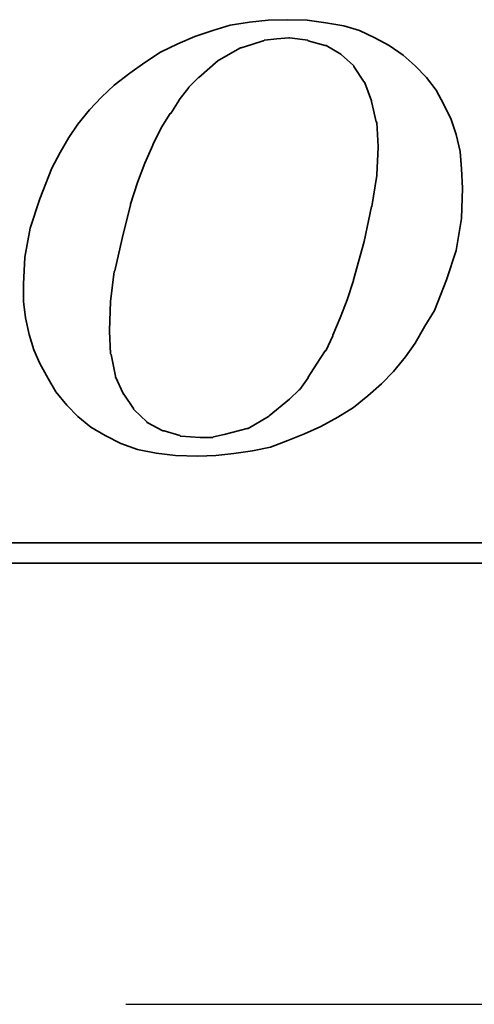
# Model space of a CAD drawing. Header units: millimetres. Extents: x -35 to 371, y -58 to 75.
# Tile 49 of 123: x 117.73 to 118.89, y 0 to 2.5. Entities that reach past the tile are written whole.
import ezdxf

# ---------------------------------------------------------------- set-up
doc = ezdxf.new("R2010")
doc.units = ezdxf.units.MM
doc.linetypes.add('CENTER', pattern=[2, 1.25, -0.25, 0.25, -0.25])
for name, color, linetype in [('CL', 1, 'CENTER'), ('DIM', 4, 'Continuous'), ('layer 1', 7, 'Continuous')]:
    doc.layers.add(name, color=color, linetype=linetype)

# ---------------------------------------------------------------- blocks, each defined once
blk = doc.blocks.new('TBI MOTION logo(完整正式版)')
at = {"layer": 'layer 1', "color": 22, "lineweight": 35}
for points, knots in [([(35.79625, -6.98375), (35.79625, -6.98375), (36.23125, -7.43875), (36.23125, -7.43875), (36.23125, -7.43875), (36.23125, -7.43875), (36.75625, -7.87125), (36.75625, -7.87125), (36.75625, -7.87125), (36.75625, -7.87125), (37.33125, -8.20375), (37.33125, -8.20375), (37.33125, -8.20375), (37.33125, -8.20375), (37.95625, -8.51875), (37.95625, -8.51875), (37.95625, -8.51875), (37.95625, -8.51875), (38.62625, -8.75875), (38.62625, -8.75875), (38.62625, -8.75875), (38.62625, -8.75875), (39.37125, -8.90375), (39.37125, -8.90375), (39.37125, -8.90375), (39.37125, -8.90375), (40.14125, -8.99875), (40.14125, -8.99875), (40.14125, -8.99875), (40.14125, -8.99875), (41.02625, -9.02375), (41.02625, -9.02375), (41.02625, -9.02375), (41.02625, -9.02375), (41.74625, -8.99875), (41.74625, -8.99875), (41.74625, -8.99875), (41.74625, -8.99875), (42.46625, -8.92375), (42.46625, -8.92375), (42.46625, -8.92375), (42.46625, -8.92375), (43.21125, -8.80625), (43.21125, -8.80625), (43.21125, -8.80625), (43.21125, -8.80625), (43.93125, -8.66375), (43.93125, -8.66375), (43.93125, -8.66375), (43.93125, -8.66375), (44.62625, -8.39875), (44.62625, -8.39875), (44.62625, -8.39875), (44.62625, -8.39875), (45.29625, -8.13375), (45.29625, -8.13375), (45.29625, -8.13375), (45.29625, -8.13375), (45.94625, -7.84375), (45.94625, -7.84375), (45.94625, -7.84375), (45.94625, -7.84375), (46.61625, -7.46375), (46.61625, -7.46375), (46.61625, -7.46375), (46.61625, -7.46375), (47.24125, -7.07875), (47.24125, -7.07875), (47.24125, -7.07875), (47.24125, -7.07875), (47.81625, -6.62375), (47.81625, -6.62375), (47.81625, -6.62375), (47.81625, -6.62375), (48.36875, -6.14375), (48.36875, -6.14375), (48.36875, -6.14375), (48.36875, -6.14375), (48.84625, -5.64125), (48.84625, -5.64125), (48.84625, -5.64125), (48.84625, -5.64125), (49.32625, -5.06375), (49.32625, -5.06375), (49.32625, -5.06375), (49.32625, -5.06375), (49.71125, -4.51374), (49.71125, -4.51374), (49.71125, -4.51374), (49.71125, -4.51374), (50.09625, -3.83874), (50.09625, -3.83874), (50.09625, -3.83874), (50.09625, -3.83874), (50.48125, -3.21374), (50.48125, -3.21374), (50.48125, -3.21374), (50.48125, -3.21374), (50.96125, -1.99125), (50.96125, -1.99125), (50.96125, -1.99125), (50.96125, -1.99125), (51.34375, -0.81875), (51.34375, -0.81875), (51.34375, -0.81875), (51.34375, -0.81875), (51.56125, 0.45624), (51.56125, 0.45624), (51.56125, 0.45624), (51.56125, 0.45624), (51.60625, 1.67624), (51.60625, 1.67624), (51.60625, 1.67624), (51.60625, 1.67624), (51.56125, 2.44625), (51.56125, 2.44625), (51.56125, 2.44625), (51.56125, 2.44625), (51.51125, 3.14125), (51.51125, 3.14125), (51.51125, 3.14125), (51.51125, 3.14125), (51.34375, 3.81125), (51.34375, 3.81125), (51.34375, 3.81125), (51.34375, 3.81125), (51.15125, 4.41125), (51.15125, 4.41125), (51.15125, 4.41125), (51.15125, 4.41125), (50.86125, 5.01125), (50.86125, 5.01125), (50.86125, 5.01125), (50.86125, 5.01125), (50.55125, 5.58875), (50.55125, 5.58875), (50.55125, 5.58875), (50.55125, 5.58875), (50.16625, 6.09125), (50.16625, 6.09125), (50.16625, 6.09125), (50.16625, 6.09125), (49.71125, 6.54875), (49.71125, 6.54875), (49.71125, 6.54875), (49.71125, 6.54875), (49.23125, 6.98125), (49.23125, 6.98125), (49.23125, 6.98125), (49.23125, 6.98125), (48.67875, 7.36625), (48.67875, 7.36625), (48.67875, 7.36625), (48.67875, 7.36625), (48.10375, 7.67625), (48.10375, 7.67625), (48.10375, 7.67625), (48.10375, 7.67625), (47.48125, 7.96375), (47.48125, 7.96375), (47.48125, 7.96375), (47.48125, 7.96375), (46.85625, 8.15625), (46.85625, 8.15625), (46.85625, 8.15625), (46.85625, 8.15625), (46.13625, 8.27624), (46.13625, 8.27624), (46.13625, 8.27624), (46.13625, 8.27624), (45.39125, 8.37125), (45.39125, 8.37125), (45.39125, 8.37125), (45.39125, 8.37125), (44.62625, 8.39624), (44.62625, 8.39624), (44.62625, 8.39624), (44.62625, 8.39624), (43.83625, 8.37125), (43.83625, 8.37125), (43.83625, 8.37125), (43.83625, 8.37125), (43.09125, 8.30125), (43.09125, 8.30125), (43.09125, 8.30125), (43.09125, 8.30125), (42.32125, 8.18125), (42.32125, 8.18125), (42.32125, 8.18125), (42.32125, 8.18125), (41.62875, 7.96375), (41.62875, 7.96375), (41.62875, 7.96375), (41.62875, 7.96375), (40.90625, 7.72625), (40.90625, 7.72625), (40.90625, 7.72625), (40.90625, 7.72625), (40.23624, 7.43625), (40.23624, 7.43625), (40.23624, 7.43625), (40.23624, 7.43625), (39.54124, 7.10125), (39.54124, 7.10125), (39.54124, 7.10125), (39.54124, 7.10125), (38.91625, 6.69125), (38.91625, 6.69125), (38.91625, 6.69125), (38.91625, 6.69125), (38.31625, 6.26125), (38.31625, 6.26125), (38.31625, 6.26125), (38.31625, 6.26125), (37.69125, 5.78125), (37.69125, 5.78125), (37.69125, 5.78125), (37.69125, 5.78125), (37.18625, 5.30125), (37.18625, 5.30125), (37.18625, 5.30125), (37.18625, 5.30125), (36.70625, 4.79624), (36.70625, 4.79624), (36.70625, 4.79624), (36.70625, 4.79624), (36.23125, 4.22125), (36.23125, 4.22125), (36.23125, 4.22125), (36.23125, 4.22125), (35.87124, 3.69375), (35.87124, 3.69375), (35.87124, 3.69375), (35.87124, 3.69375), (35.53125, 3.09125), (35.53125, 3.09125), (35.53125, 3.09125), (35.53125, 3.09125), (35.19875, 2.47125), (35.19875, 2.47125), (35.19875, 2.47125), (35.19875, 2.47125), (34.71625, 1.24625), (34.71625, 1.24625), (34.71625, 1.24625), (34.71625, 1.24625), (34.33125, 0.06874), (34.33125, 0.06874), (34.33125, 0.06874), (34.33125, 0.06874), (34.11625, -1.07875), (34.11625, -1.07875), (34.11625, -1.07875), (34.11625, -1.07875), (34.07125, -2.15875), (34.07125, -2.15875), (34.07125, -2.15875), (34.07125, -2.15875), (34.07125, -2.85375), (34.07125, -2.85375), (34.07125, -2.85375), (34.07125, -2.85375), (34.14125, -3.50375), (34.14125, -3.50375), (34.14125, -3.50375), (34.14125, -3.50375), (34.28625, -4.17375), (34.28625, -4.17375), (34.28625, -4.17375), (34.28625, -4.17375), (34.47625, -4.77624), (34.47625, -4.77624), (34.47625, -4.77624), (34.47625, -4.77624), (34.71625, -5.32625), (34.71625, -5.32625), (34.71625, -5.32625), (34.71625, -5.32625), (35.05375, -5.92875), (35.05375, -5.92875), (35.05375, -5.92875), (35.05375, -5.92875), (35.36375, -6.45375), (35.36375, -6.45375), (35.36375, -6.45375), (35.36375, -6.45375), (35.79625, -6.98375), (35.79625, -6.98375)], [0, 0, 0, 0, 0.01388889, 0.01388889, 0.01388889, 0.01388889, 0.02777778, 0.02777778, 0.02777778, 0.02777778, 0.04166667, 0.04166667, 0.04166667, 0.04166667, 0.05555556, 0.05555556, 0.05555556, 0.05555556, 0.06944444, 0.06944444, 0.06944444, 0.06944444, 0.08333333, 0.08333333, 0.08333333, 0.08333333, 0.09722222, 0.09722222, 0.09722222, 0.09722222, 0.11111111, 0.11111111, 0.11111111, 0.11111111, 0.125, 0.125, 0.125, 0.125, 0.13888889, 0.13888889, 0.13888889, 0.13888889, 0.15277778, 0.15277778, 0.15277778, 0.15277778, 0.16666667, 0.16666667, 0.16666667, 0.16666667, 0.18055556, 0.18055556, 0.18055556, 0.18055556, 0.19444444, 0.19444444, 0.19444444, 0.19444444, 0.20833333, 0.20833333, 0.20833333, 0.20833333, 0.22222222, 0.22222222, 0.22222222, 0.22222222, 0.23611111, 0.23611111, 0.23611111, 0.23611111, 0.25, 0.25, 0.25, 0.25, 0.26388889, 0.26388889, 0.26388889, 0.26388889, 0.27777778, 0.27777778, 0.27777778, 0.27777778, 0.29166667, 0.29166667, 0.29166667, 0.29166667, 0.30555556, 0.30555556, 0.30555556, 0.30555556, 0.31944444, 0.31944444, 0.31944444, 0.31944444, 0.33333333, 0.33333333, 0.33333333, 0.33333333, 0.34722222, 0.34722222, 0.34722222, 0.34722222, 0.36111111, 0.36111111, 0.36111111, 0.36111111, 0.375, 0.375, 0.375, 0.375, 0.38888889, 0.38888889, 0.38888889, 0.38888889, 0.40277778, 0.40277778, 0.40277778, 0.40277778, 0.41666667, 0.41666667, 0.41666667, 0.41666667, 0.43055556, 0.43055556, 0.43055556, 0.43055556, 0.44444444, 0.44444444, 0.44444444, 0.44444444, 0.45833333, 0.45833333, 0.45833333, 0.45833333, 0.47222222, 0.47222222, 0.47222222, 0.47222222, 0.48611111, 0.48611111, 0.48611111, 0.48611111, 0.5, 0.5, 0.5, 0.5, 0.51388889, 0.51388889, 0.51388889, 0.51388889, 0.52777778, 0.52777778, 0.52777778, 0.52777778, 0.54166667, 0.54166667, 0.54166667, 0.54166667, 0.55555556, 0.55555556, 0.55555556, 0.55555556, 0.56944444, 0.56944444, 0.56944444, 0.56944444, 0.58333333, 0.58333333, 0.58333333, 0.58333333, 0.59722222, 0.59722222, 0.59722222, 0.59722222, 0.61111111, 0.61111111, 0.61111111, 0.61111111, 0.625, 0.625, 0.625, 0.625, 0.63888889, 0.63888889, 0.63888889, 0.63888889, 0.65277778, 0.65277778, 0.65277778, 0.65277778, 0.66666667, 0.66666667, 0.66666667, 0.66666667, 0.68055556, 0.68055556, 0.68055556, 0.68055556, 0.69444444, 0.69444444, 0.69444444, 0.69444444, 0.70833333, 0.70833333, 0.70833333, 0.70833333, 0.72222222, 0.72222222, 0.72222222, 0.72222222, 0.73611111, 0.73611111, 0.73611111, 0.73611111, 0.75, 0.75, 0.75, 0.75, 0.76388889, 0.76388889, 0.76388889, 0.76388889, 0.77777778, 0.77777778, 0.77777778, 0.77777778, 0.79166667, 0.79166667, 0.79166667, 0.79166667, 0.80555556, 0.80555556, 0.80555556, 0.80555556, 0.81944444, 0.81944444, 0.81944444, 0.81944444, 0.83333333, 0.83333333, 0.83333333, 0.83333333, 0.84722222, 0.84722222, 0.84722222, 0.84722222, 0.86111111, 0.86111111, 0.86111111, 0.86111111, 0.875, 0.875, 0.875, 0.875, 0.88888889, 0.88888889, 0.88888889, 0.88888889, 0.90277778, 0.90277778, 0.90277778, 0.90277778, 0.91666667, 0.91666667, 0.91666667, 0.91666667, 0.93055556, 0.93055556, 0.93055556, 0.93055556, 0.94444444, 0.94444444, 0.94444444, 0.94444444, 0.95833333, 0.95833333, 0.95833333, 0.95833333, 0.97222222, 0.97222222, 0.97222222, 0.97222222, 0.98611111, 0.98611111, 0.98611111, 0.98611111, 1, 1, 1, 1]), ([(38.33875, 1.03124), (38.33875, 1.03124), (38.62625, 1.89625), (38.62625, 1.89625), (38.62625, 1.89625), (38.62625, 1.89625), (38.91625, 2.66375), (38.91625, 2.66375), (38.91625, 2.66375), (38.91625, 2.66375), (39.22625, 3.38125), (39.22625, 3.38125), (39.22625, 3.38125), (39.22625, 3.38125), (39.22625, 3.40624), (39.22625, 3.40624), (39.22625, 3.40624), (39.22625, 3.40624), (39.56124, 4.07624), (39.56124, 4.07624), (39.56124, 4.07624), (39.56124, 4.07624), (39.92125, 4.65125), (39.92125, 4.65125), (39.92125, 4.65125), (39.92125, 4.65125), (39.94625, 4.65125), (39.94625, 4.65125), (39.94625, 4.65125), (39.94625, 4.65125), (40.28125, 5.17875), (40.28125, 5.17875), (40.28125, 5.17875), (40.28125, 5.17875), (40.28125, 5.20375), (40.28125, 5.20375), (40.28125, 5.20375), (40.28125, 5.20375), (40.66875, 5.68625), (40.66875, 5.68625), (40.66875, 5.68625), (40.66875, 5.68625), (40.66875, 5.70625), (40.66875, 5.70625), (40.66875, 5.70625), (40.66875, 5.70625), (41.05124, 6.09125), (41.05124, 6.09125), (41.05124, 6.09125), (41.05124, 6.09125), (41.07625, 6.09125), (41.07625, 6.09125), (41.07625, 6.09125), (41.07625, 6.09125), (41.84125, 6.76625), (41.84125, 6.76625), (41.84125, 6.76625), (41.84125, 6.76625), (41.86625, 6.78625), (41.86625, 6.78625), (41.86625, 6.78625), (41.86625, 6.78625), (42.73125, 7.26624), (42.73125, 7.26624), (42.73125, 7.26624), (42.73125, 7.26624), (42.75625, 7.26624), (42.75625, 7.26624), (42.75625, 7.26624), (42.75625, 7.26624), (43.18625, 7.41125), (43.18625, 7.41125), (43.18625, 7.41125), (43.18625, 7.41125), (43.64125, 7.55625), (43.64125, 7.55625), (43.64125, 7.55625), (43.64125, 7.55625), (43.66625, 7.55625), (43.66625, 7.55625), (43.66625, 7.55625), (43.66625, 7.55625), (43.69125, 7.58124), (43.69125, 7.58124), (43.69125, 7.58124), (43.69125, 7.58124), (44.19125, 7.62625), (44.19125, 7.62625), (44.19125, 7.62625), (44.19125, 7.62625), (44.67125, 7.67625), (44.67125, 7.67625), (44.67125, 7.67625), (44.67125, 7.67625), (44.69625, 7.67625), (44.69625, 7.67625), (44.69625, 7.67625), (44.69625, 7.67625), (45.41875, 7.58124), (45.41875, 7.58124), (45.41875, 7.58124), (45.41875, 7.58124), (45.44125, 7.55625), (45.44125, 7.55625), (45.44125, 7.55625), (45.44125, 7.55625), (46.11125, 7.36625), (46.11125, 7.36625), (46.11125, 7.36625), (46.11125, 7.36625), (46.13625, 7.36625), (46.13625, 7.36625), (46.13625, 7.36625), (46.13625, 7.36625), (46.15875, 7.36625), (46.15875, 7.36625), (46.15875, 7.36625), (46.15875, 7.36625), (46.73625, 7.02624), (46.73625, 7.02624), (46.73625, 7.02624), (46.73625, 7.02624), (46.76125, 7.00624), (46.76125, 7.00624), (46.76125, 7.00624), (46.76125, 7.00624), (47.24125, 6.57124), (47.24125, 6.57124), (47.24125, 6.57124), (47.24125, 6.57124), (47.26625, 6.54875), (47.26625, 6.54875), (47.26625, 6.54875), (47.26625, 6.54875), (47.26625, 6.52375), (47.26625, 6.52375), (47.26625, 6.52375), (47.26625, 6.52375), (47.67375, 5.89875), (47.67375, 5.89875), (47.67375, 5.89875), (47.67375, 5.89875), (47.69625, 5.89875), (47.69625, 5.89875), (47.69625, 5.89875), (47.69625, 5.89875), (47.69625, 5.87625), (47.69625, 5.87625), (47.69625, 5.87625), (47.69625, 5.87625), (47.96125, 5.15625), (47.96125, 5.15625), (47.96125, 5.15625), (47.96125, 5.15625), (47.96125, 5.13125), (47.96125, 5.13125), (47.96125, 5.13125), (47.96125, 5.13125), (48.15125, 4.31875), (48.15125, 4.31875), (48.15125, 4.31875), (48.15125, 4.31875), (48.17625, 4.31875), (48.17625, 4.31875), (48.17625, 4.31875), (48.17625, 4.31875), (48.17625, 4.29125), (48.17625, 4.29125), (48.17625, 4.29125), (48.17625, 4.29125), (48.22625, 3.33125), (48.22625, 3.33125), (48.22625, 3.33125), (48.22625, 3.33125), (48.22625, 3.30875), (48.22625, 3.30875), (48.22625, 3.30875), (48.22625, 3.30875), (48.17625, 2.20624), (48.17625, 2.20624), (48.17625, 2.20624), (48.17625, 2.20624), (48.17625, 2.18124), (48.17625, 2.18124), (48.17625, 2.18124), (48.17625, 2.18124), (47.98375, 0.93624), (47.98375, 0.93624), (47.98375, 0.93624), (47.98375, 0.93624), (47.96125, 0.93624), (47.96125, 0.93624), (47.96125, 0.93624), (47.96125, 0.93624), (47.67375, -0.45874), (47.67375, -0.45874), (47.67375, -0.45874), (47.67375, -0.45874), (47.24125, -1.99125), (47.24125, -1.99125), (47.24125, -1.99125), (47.24125, -1.99125), (47.24125, -2.01874), (47.24125, -2.01874), (47.24125, -2.01874), (47.24125, -2.01874), (47.00125, -2.78375), (47.00125, -2.78375), (47.00125, -2.78375), (47.00125, -2.78375), (46.71125, -3.50375), (46.71125, -3.50375), (46.71125, -3.50375), (46.71125, -3.50375), (46.42625, -4.19875), (46.42625, -4.19875), (46.42625, -4.19875), (46.42625, -4.19875), (46.42625, -4.22375), (46.42625, -4.22375), (46.42625, -4.22375), (46.42625, -4.22375), (46.13625, -4.82374), (46.13625, -4.82374), (46.13625, -4.82374), (46.13625, -4.82374), (46.11125, -4.82374), (46.11125, -4.82374), (46.11125, -4.82374), (46.11125, -4.82374), (45.77625, -5.35125), (45.77625, -5.35125), (45.77625, -5.35125), (45.77625, -5.35125), (45.44125, -5.87875), (45.44125, -5.87875), (45.44125, -5.87875), (45.44125, -5.87875), (45.44125, -5.90375), (45.44125, -5.90375), (45.44125, -5.90375), (45.44125, -5.90375), (45.10625, -6.35875), (45.10625, -6.35875), (45.10625, -6.35875), (45.10625, -6.35875), (45.08125, -6.38375), (45.08125, -6.38375), (45.08125, -6.38375), (45.08125, -6.38375), (44.69625, -6.74375), (44.69625, -6.74375), (44.69625, -6.74375), (44.69625, -6.74375), (43.88375, -7.41625), (43.88375, -7.41625), (43.88375, -7.41625), (43.88375, -7.41625), (43.85625, -7.43875), (43.85625, -7.43875), (43.85625, -7.43875), (43.85625, -7.43875), (43.04125, -7.91875), (43.04125, -7.91875), (43.04125, -7.91875), (43.04125, -7.91875), (43.01625, -7.91875), (43.01625, -7.91875), (43.01625, -7.91875), (43.01625, -7.91875), (42.99625, -7.91875), (42.99625, -7.91875), (42.99625, -7.91875), (42.99625, -7.91875), (42.08125, -8.15875), (42.08125, -8.15875), (42.08125, -8.15875), (42.08125, -8.15875), (41.65125, -8.25625), (41.65125, -8.25625), (41.65125, -8.25625), (41.65125, -8.25625), (41.62875, -8.27875), (41.62875, -8.27875), (41.62875, -8.27875), (41.62875, -8.27875), (41.60125, -8.27875), (41.60125, -8.27875), (41.60125, -8.27875), (41.60125, -8.27875), (41.12125, -8.27875), (41.12125, -8.27875), (41.12125, -8.27875), (41.12125, -8.27875), (40.35624, -8.23125), (40.35624, -8.23125), (40.35624, -8.23125), (40.35624, -8.23125), (40.33125, -8.23125), (40.33125, -8.23125), (40.33125, -8.23125), (40.33125, -8.23125), (40.30625, -8.20375), (40.30625, -8.20375), (40.30625, -8.20375), (40.30625, -8.20375), (39.68375, -8.01375), (39.68375, -8.01375), (39.68375, -8.01375), (39.68375, -8.01375), (39.66124, -8.01375), (39.66124, -8.01375), (39.66124, -8.01375), (39.66124, -8.01375), (39.63625, -8.01375), (39.63625, -8.01375), (39.63625, -8.01375), (39.63625, -8.01375), (39.01125, -7.67875), (39.01125, -7.67875), (39.01125, -7.67875), (39.01125, -7.67875), (38.98875, -7.65375), (38.98875, -7.65375), (38.98875, -7.65375), (38.98875, -7.65375), (38.48625, -7.17375), (38.48625, -7.17375), (38.48625, -7.17375), (38.48625, -7.17375), (38.45875, -7.14875), (38.45875, -7.14875), (38.45875, -7.14875), (38.45875, -7.14875), (38.45875, -7.12875), (38.45875, -7.12875), (38.45875, -7.12875), (38.45875, -7.12875), (38.07625, -6.54875), (38.07625, -6.54875), (38.07625, -6.54875), (38.07625, -6.54875), (38.05125, -6.54875), (38.05125, -6.54875), (38.05125, -6.54875), (38.05125, -6.54875), (38.05125, -6.52875), (38.05125, -6.52875), (38.05125, -6.52875), (38.05125, -6.52875), (37.74125, -5.85375), (37.74125, -5.85375), (37.74125, -5.85375), (37.74125, -5.85375), (37.74125, -5.82875), (37.74125, -5.82875), (37.74125, -5.82875), (37.74125, -5.82875), (37.57375, -4.96875), (37.57375, -4.96875), (37.57375, -4.96875), (37.57375, -4.96875), (37.54625, -4.94375), (37.54625, -4.94375), (37.54625, -4.94375), (37.54625, -4.94375), (37.50125, -4.03375), (37.50125, -4.03375), (37.50125, -4.03375), (37.50125, -4.03375), (37.50125, -4.00875), (37.50125, -4.00875), (37.50125, -4.00875), (37.50125, -4.00875), (37.54625, -2.85375), (37.54625, -2.85375), (37.54625, -2.85375), (37.54625, -2.85375), (37.69125, -1.65875), (37.69125, -1.65875), (37.69125, -1.65875), (37.69125, -1.65875), (37.71624, -1.63375), (37.71624, -1.63375), (37.71624, -1.63375), (37.71624, -1.63375), (38.00375, -0.33875), (38.00375, -0.33875), (38.00375, -0.33875), (38.00375, -0.33875), (38.33875, 1.00624), (38.33875, 1.00624), (38.33875, 1.00624), (38.33875, 1.00624), (38.33875, 1.03124), (38.33875, 1.03124)], [0, 0, 0, 0, 0.01010101, 0.01010101, 0.01010101, 0.01010101, 0.02020202, 0.02020202, 0.02020202, 0.02020202, 0.03030303, 0.03030303, 0.03030303, 0.03030303, 0.04040404, 0.04040404, 0.04040404, 0.04040404, 0.05050505, 0.05050505, 0.05050505, 0.05050505, 0.06060606, 0.06060606, 0.06060606, 0.06060606, 0.07070707, 0.07070707, 0.07070707, 0.07070707, 0.08080808, 0.08080808, 0.08080808, 0.08080808, 0.09090909, 0.09090909, 0.09090909, 0.09090909, 0.1010101, 0.1010101, 0.1010101, 0.1010101, 0.11111111, 0.11111111, 0.11111111, 0.11111111, 0.12121212, 0.12121212, 0.12121212, 0.12121212, 0.13131313, 0.13131313, 0.13131313, 0.13131313, 0.14141414, 0.14141414, 0.14141414, 0.14141414, 0.15151515, 0.15151515, 0.15151515, 0.15151515, 0.16161616, 0.16161616, 0.16161616, 0.16161616, 0.17171717, 0.17171717, 0.17171717, 0.17171717, 0.18181818, 0.18181818, 0.18181818, 0.18181818, 0.19191919, 0.19191919, 0.19191919, 0.19191919, 0.2020202, 0.2020202, 0.2020202, 0.2020202, 0.21212121, 0.21212121, 0.21212121, 0.21212121, 0.22222222, 0.22222222, 0.22222222, 0.22222222, 0.23232323, 0.23232323, 0.23232323, 0.23232323, 0.24242424, 0.24242424, 0.24242424, 0.24242424, 0.25252525, 0.25252525, 0.25252525, 0.25252525, 0.26262626, 0.26262626, 0.26262626, 0.26262626, 0.27272727, 0.27272727, 0.27272727, 0.27272727, 0.28282828, 0.28282828, 0.28282828, 0.28282828, 0.29292929, 0.29292929, 0.29292929, 0.29292929, 0.3030303, 0.3030303, 0.3030303, 0.3030303, 0.31313131, 0.31313131, 0.31313131, 0.31313131, 0.32323232, 0.32323232, 0.32323232, 0.32323232, 0.33333333, 0.33333333, 0.33333333, 0.33333333, 0.34343434, 0.34343434, 0.34343434, 0.34343434, 0.35353535, 0.35353535, 0.35353535, 0.35353535, 0.36363636, 0.36363636, 0.36363636, 0.36363636, 0.37373737, 0.37373737, 0.37373737, 0.37373737, 0.38383838, 0.38383838, 0.38383838, 0.38383838, 0.39393939, 0.39393939, 0.39393939, 0.39393939, 0.4040404, 0.4040404, 0.4040404, 0.4040404, 0.41414141, 0.41414141, 0.41414141, 0.41414141, 0.42424242, 0.42424242, 0.42424242, 0.42424242, 0.43434343, 0.43434343, 0.43434343, 0.43434343, 0.44444444, 0.44444444, 0.44444444, 0.44444444, 0.45454545, 0.45454545, 0.45454545, 0.45454545, 0.46464646, 0.46464646, 0.46464646, 0.46464646, 0.47474747, 0.47474747, 0.47474747, 0.47474747, 0.48484848, 0.48484848, 0.48484848, 0.48484848, 0.49494949, 0.49494949, 0.49494949, 0.49494949, 0.50505051, 0.50505051, 0.50505051, 0.50505051, 0.51515152, 0.51515152, 0.51515152, 0.51515152, 0.52525253, 0.52525253, 0.52525253, 0.52525253, 0.53535354, 0.53535354, 0.53535354, 0.53535354, 0.54545455, 0.54545455, 0.54545455, 0.54545455, 0.55555556, 0.55555556, 0.55555556, 0.55555556, 0.56565657, 0.56565657, 0.56565657, 0.56565657, 0.57575758, 0.57575758, 0.57575758, 0.57575758, 0.58585859, 0.58585859, 0.58585859, 0.58585859, 0.5959596, 0.5959596, 0.5959596, 0.5959596, 0.60606061, 0.60606061, 0.60606061, 0.60606061, 0.61616162, 0.61616162, 0.61616162, 0.61616162, 0.62626263, 0.62626263, 0.62626263, 0.62626263, 0.63636364, 0.63636364, 0.63636364, 0.63636364, 0.64646465, 0.64646465, 0.64646465, 0.64646465, 0.65656566, 0.65656566, 0.65656566, 0.65656566, 0.66666667, 0.66666667, 0.66666667, 0.66666667, 0.67676768, 0.67676768, 0.67676768, 0.67676768, 0.68686869, 0.68686869, 0.68686869, 0.68686869, 0.6969697, 0.6969697, 0.6969697, 0.6969697, 0.70707071, 0.70707071, 0.70707071, 0.70707071, 0.71717172, 0.71717172, 0.71717172, 0.71717172, 0.72727273, 0.72727273, 0.72727273, 0.72727273, 0.73737374, 0.73737374, 0.73737374, 0.73737374, 0.74747475, 0.74747475, 0.74747475, 0.74747475, 0.75757576, 0.75757576, 0.75757576, 0.75757576, 0.76767677, 0.76767677, 0.76767677, 0.76767677, 0.77777778, 0.77777778, 0.77777778, 0.77777778, 0.78787879, 0.78787879, 0.78787879, 0.78787879, 0.7979798, 0.7979798, 0.7979798, 0.7979798, 0.80808081, 0.80808081, 0.80808081, 0.80808081, 0.81818182, 0.81818182, 0.81818182, 0.81818182, 0.82828283, 0.82828283, 0.82828283, 0.82828283, 0.83838384, 0.83838384, 0.83838384, 0.83838384, 0.84848485, 0.84848485, 0.84848485, 0.84848485, 0.85858586, 0.85858586, 0.85858586, 0.85858586, 0.86868687, 0.86868687, 0.86868687, 0.86868687, 0.87878788, 0.87878788, 0.87878788, 0.87878788, 0.88888889, 0.88888889, 0.88888889, 0.88888889, 0.8989899, 0.8989899, 0.8989899, 0.8989899, 0.90909091, 0.90909091, 0.90909091, 0.90909091, 0.91919192, 0.91919192, 0.91919192, 0.91919192, 0.92929293, 0.92929293, 0.92929293, 0.92929293, 0.93939394, 0.93939394, 0.93939394, 0.93939394, 0.94949495, 0.94949495, 0.94949495, 0.94949495, 0.95959596, 0.95959596, 0.95959596, 0.95959596, 0.96969697, 0.96969697, 0.96969697, 0.96969697, 0.97979798, 0.97979798, 0.97979798, 0.97979798, 0.98989899, 0.98989899, 0.98989899, 0.98989899, 1, 1, 1, 1]), ([(75.90875, -9.47875), (75.90875, -9.47875), (75.90875, -12.28625), (75.90875, -12.28625), (75.90875, -12.28625), (75.90875, -12.28625), (75.90875, -12.47875), (75.90875, -12.47875), (75.90875, -12.47875), (75.90875, -12.47875), (75.71625, -12.47875), (75.71625, -12.47875), (75.71625, -12.47875), (75.71625, -12.47875), (-88.32875, -12.47875), (-88.32875, -12.47875), (-88.32875, -12.47875), (-88.32875, -12.47875), (-88.32875, -13.29375), (-88.32875, -13.29375), (-88.32875, -13.29375), (-88.32875, -13.29375), (82.89125, -13.29375), (82.89125, -13.29375), (82.89125, -13.29375), (82.89125, -13.29375), (75.90875, -9.47875), (75.90875, -9.47875)], [0, 0, 0, 0, 0.14285714, 0.14285714, 0.14285714, 0.14285714, 0.28571429, 0.28571429, 0.28571429, 0.28571429, 0.42857143, 0.42857143, 0.42857143, 0.42857143, 0.57142857, 0.57142857, 0.57142857, 0.57142857, 0.71428571, 0.71428571, 0.71428571, 0.71428571, 0.85714286, 0.85714286, 0.85714286, 0.85714286, 1, 1, 1, 1])]:
    blk.add_open_spline(points, degree=3, knots=knots, dxfattribs=at)

msp = doc.modelspace()

# ---------------------------------------------------------------- linework, layer by layer
at = {"layer": 'CL', "color": 7, "ltscale": 3}
msp.add_line((88, 0), (141.2494, 0), dxfattribs=at)

# ---------------------------------------------------------------- block references
at = {"layer": 'DIM', "xscale": 0.0636045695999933, "yscale": 0.0636045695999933, "zscale": 0.0636045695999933}
msp.add_blockref('TBI MOTION logo(完整正式版)', (115.5733, 1.9656), dxfattribs=at)

doc.saveas('drawing.dxf')
